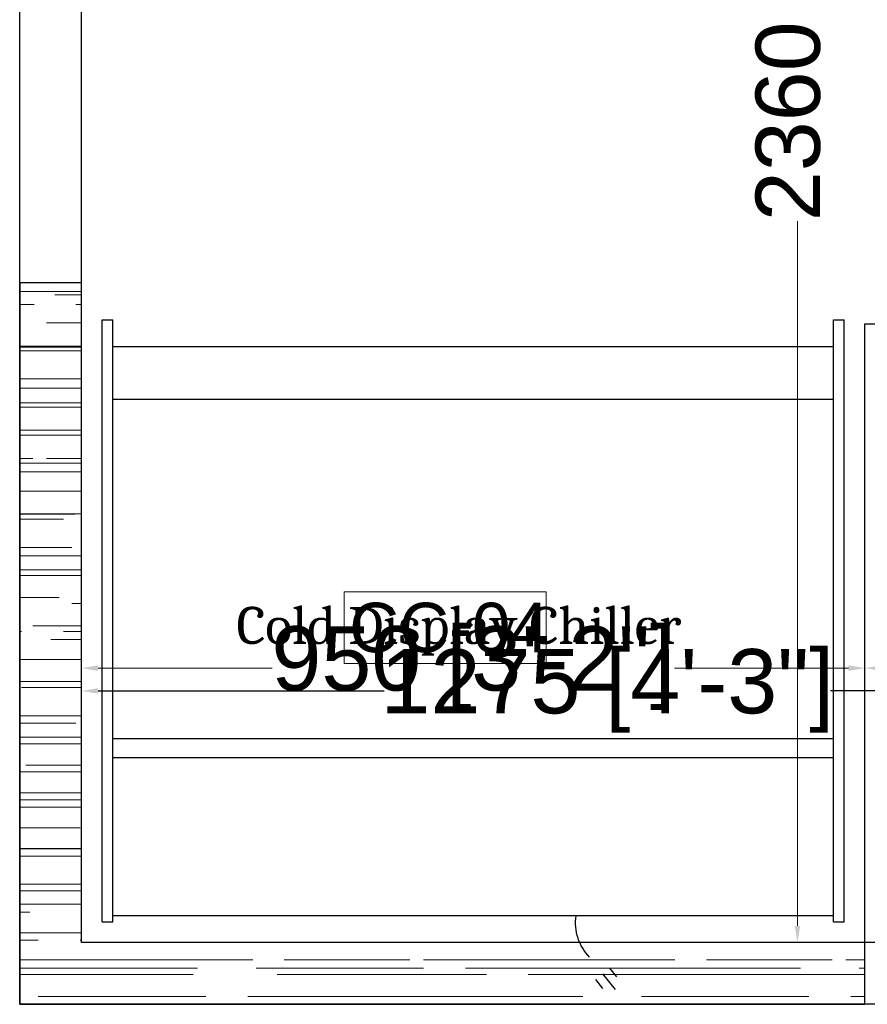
# Model space of a CAD drawing. Header units: millimetres. Extents: x 3351592 to 3400404, y -498420 to -470360.
# Tile 3 of 43: x 3353827 to 3354855, y -482560 to -481366. Entities that reach past the tile are written whole.
import ezdxf

# ---------------------------------------------------------------- set-up
doc = ezdxf.new("R2010")
doc.units = ezdxf.units.MM
doc.header["$LTSCALE"] = 3
doc.header["$MEASUREMENT"] = 0
doc.header["$PDMODE"] = 3
doc.header["$PDSIZE"] = -1
doc.layers.get('0').update_dxf_attribs({"linetype": 'CONTINUOUS'})
doc.layers.get('Defpoints').update_dxf_attribs({"linetype": 'CONTINUOUS'})
for name, color, linetype, lineweight in [('Civil-Wall-Text', 7, 'CONTINUOUS', 0), ('Equip No.', 1, 'CONTINUOUS', 15), ('HATCH', 251, 'CONTINUOUS', 15)]:
    doc.layers.add(name, color=color, linetype=linetype, lineweight=lineweight)
for name, color, linetype in [('ELECTRICAL', 7, 'CONTINUOUS'), ('Equip Name', 7, 'CONTINUOUS'), ('Equipment', 5, 'CONTINUOUS'), ('Partition', 1, 'CONTINUOUS')]:
    doc.layers.add(name, color=color, linetype=linetype)
doc.styles.add('Arial', font='arial.ttf')
doc.styles.add('ROMANT', font='arial.ttf')
doc.styles.get("Standard").update_dxf_attribs({"font": 'arial.ttf'})
doc.dimstyles.new('TFS-Dim', dxfattribs={"dimtxt": 78, "dimasz": 20, "dimexe": 25, "dimexo": 25, "dimgap": 5, "dimtad": 0, "dimdec": 0, "dimzin": 0, "dimdsep": 46, "dimtxsty": 'Standard', "dimcen": 0.09, "dimclrd": 251, "dimclre": 251, "dimclrt": 251, "dimadec": 0, "dimazin": 0, "dimtfac": 1, "dimtdec": 0, "dimtofl": 0, "dimtmove": 0, "dimatfit": 3, "dimldrblk": 'DOT', "dimfxl": 0, "dimtolj": 1, "dimtzin": 0, "dimlwd": -1, "dimlwe": -1, "dimarcsym": 0})

# ---------------------------------------------------------------- blocks, each defined once
blk = doc.blocks.new('A$C0fad1d31')
at = {"layer": 'Equipment'}
for p, q in [((611.3, 780.1), (619.9, 790.7)), ((619.9, 773.2), (635.2, 792.1)), ((628.4, 766.3), (636.9, 776.8)), ((13, 710), (13, -20)), ((13, 710), (26, 710)), ((26, 710), (26, -20)), ((899.9, 710), (913, 710)), ((899.9, 710), (899.9, -20)), ((913, 710), (913, -20)), ((899.9, 702.6), (26, 702.6)), ((26, 510.6), (899.9, 510.6)), ((26, 487.7), (899.9, 487.7)), ((26, 76), (899.9, 76)), ((26, 12.4), (899.9, 12.4)), ((13, -20), (26, -20)), ((899.9, -20), (913, -20))]:
    blk.add_line(p, q, dxfattribs=at)
blk.add_arc((646.8, 711.1), 59.7, 135.5583, 188.148, dxfattribs=at)
blk = doc.blocks.new('*D220')
at = {"layer": 'Civil-Wall-Text', "color": 251, "ltscale": 3}
for p, q in [((3354851.8, -482460), (3354851.8, -482127.3)), ((3356961.7, -482460), (3356961.7, -482127.3)), ((3354871.8, -482152.3), (3355699.5, -482152.3)), ((3356941.7, -482152.3), (3356113.9, -482152.3))]:
    blk.add_line(p, q, dxfattribs=at)
for points in [[(3354871.8, -482149), (3354871.8, -482155.7), (3354851.8, -482152.3)], [(3356941.7, -482149), (3356941.7, -482155.7), (3356961.7, -482152.3)]]:
    blk.add_solid(points, dxfattribs=at)
at = {"layer": 'Defpoints', "color": 0, "ltscale": 3}
for p in [(3354851.8, -482152.3), (3354851.8, -482485), (3356961.7, -482485)]:
    blk.add_point(p, dxfattribs=at)
at = {"layer": 'Civil-Wall-Text', "color": 251, "ltscale": 3, "insert": (3355906.7, -482152.3), "char_height": 78, "attachment_point": 5}
blk.add_mtext("\\A1;2110 [7']", dxfattribs=at)
blk = doc.blocks.new('_Dot')
at = {"color": 0, "linetype": 'ByBlock', "lineweight": -2}
blk.add_line((-0.5, 0), (-1, 0), dxfattribs=at)
at = {"color": 0, "linetype": 'ByBlock', "lineweight": 0, "const_width": 0.5}
blk.add_lwpolyline([(-0.25, 0, 1), (0.25, 0, 1)], format="xyb", close=True, dxfattribs=at)
blk = doc.blocks.new('*D221')
at = {"layer": 'Civil-Wall-Text', "color": 251, "ltscale": 3}
for p, q in [((3353901.8, -482460), (3353901.8, -482127.3)), ((3354851.8, -482460), (3354851.8, -482127.3)), ((3353921.8, -482152.3), (3354132.8, -482152.3)), ((3354831.8, -482152.3), (3354620.8, -482152.3))]:
    blk.add_line(p, q, dxfattribs=at)
for points in [[(3353921.8, -482149), (3353921.8, -482155.7), (3353901.8, -482152.3)], [(3354831.8, -482149), (3354831.8, -482155.7), (3354851.8, -482152.3)]]:
    blk.add_solid(points, dxfattribs=at)
at = {"layer": 'Defpoints', "color": 0, "ltscale": 3}
for p in [(3353901.8, -482152.3), (3353901.8, -482485), (3354851.8, -482485)]:
    blk.add_point(p, dxfattribs=at)
at = {"layer": 'Civil-Wall-Text', "color": 251, "ltscale": 3, "insert": (3354376.8, -482152.3), "char_height": 78, "attachment_point": 5}
blk.add_mtext('\\A1;950 [3\'-2"]', dxfattribs=at)
blk = doc.blocks.new('*D237')
at = {"layer": 'Civil-Wall-Text', "color": 251, "ltscale": 3}
for p, q in [((3354966.7, -480125), (3354745, -480125)), ((3354770, -480145), (3354770, -480999.7)), ((3354770, -482465), (3354770, -481610.3)), ((3354805, -482485), (3354745, -482485))]:
    blk.add_line(p, q, dxfattribs=at)
for points in [[(3354766.7, -480145), (3354773.3, -480145), (3354770, -480125)], [(3354766.7, -482465), (3354773.3, -482465), (3354770, -482485)]]:
    blk.add_solid(points, dxfattribs=at)
at = {"layer": 'Defpoints', "color": 0, "ltscale": 3}
for p in [(3354991.7, -480125), (3354770, -482485), (3354830, -482485)]:
    blk.add_point(p, dxfattribs=at)
at = {"layer": 'Civil-Wall-Text', "color": 251, "ltscale": 3, "insert": (3354770, -481305), "char_height": 78, "attachment_point": 5, "rotation": 90}
blk.add_mtext('\\A1;2360 [7\'-10"]', dxfattribs=at)
blk = doc.blocks.new('*D244')
at = {"layer": 'Defpoints', "color": 0, "ltscale": 3}
for p in [(3355177, -482180), (3355177, -482323.3), (3353901.8, -482390)]:
    blk.add_point(p, dxfattribs=at)
at = {"layer": 'ELECTRICAL', "color": 251, "ltscale": 3}
for p, q in [((3353901.8, -482365), (3353901.8, -482155)), ((3355177, -482298.3), (3355177, -482155)), ((3353921.8, -482180), (3354268.7, -482180)), ((3355157, -482180), (3354810, -482180))]:
    blk.add_line(p, q, dxfattribs=at)
for points in [[(3353921.8, -482176.7), (3353921.8, -482183.3), (3353901.8, -482180)], [(3355157, -482176.7), (3355157, -482183.3), (3355177, -482180)]]:
    blk.add_solid(points, dxfattribs=at)
at = {"layer": 'ELECTRICAL', "color": 251, "ltscale": 3, "insert": (3354539.4, -482180), "char_height": 78, "attachment_point": 5}
blk.add_mtext('\\A1;1275 [4\'-3"]', dxfattribs=at)

msp = doc.modelspace()

# ---------------------------------------------------------------- hatches: boundary and pattern name
at = {"layer": 'HATCH'}
h = msp.add_hatch(dxfattribs=at)
h.set_pattern_fill('AR-RROOF', color=256, scale=2)
h.set_pattern_definition([(0, (3349749.597, -478815.717), (111.76, 50.8), [762, -101.6, 254, -50.8]), (0, (3349817.16, -478790.32), (-50.8, 67.564), [152.4, -16.764, 304.8, -38.1]), (0, (3349774.997, -478772.537), (264.16, 34.036), [406.4, -71.12, 203.2, -50.8])])
h.paths.add_polyline_path([(3353901.8, -482485), (3353901.8, -481685), (3353826.8, -481685), (3353826.8, -482560), (3354851.8, -482560), (3354851.8, -482485)])

# ---------------------------------------------------------------- linework, layer by layer
at = {"layer": 'Equip No.'}
msp.add_lwpolyline([(3354220.4, -482146.9), (3354465.1, -482146.9), (3354465.1, -482059.8), (3354220.4, -482059.8)], close=True, dxfattribs=at)
at = {"layer": 'Equipment', "color": 32, "lineweight": -3}
msp.add_lwpolyline([(3354851.8, -481735), (3356961.7, -481735), (3356961.7, -482560), (3354851.8, -482560)], close=True, dxfattribs=at)
at = {"layer": 'Partition'}
for points in [[(3357036.7, -481710), (3357036.7, -482560), (3353826.8, -482560), (3353826.8, -480050), (3357036.7, -480050), (3357036.7, -480876.9)], [(3356961.7, -481529.4), (3356961.7, -482485), (3353901.8, -482485), (3353901.8, -480125), (3356961.7, -480125), (3356961.7, -480876.9)]]:
    msp.add_lwpolyline(points, dxfattribs=at)
msp.add_lwpolyline([(3353826.8, -482560), (3354851.8, -482560), (3354851.8, -482485), (3353901.8, -482485), (3353901.8, -481685), (3353826.8, -481685)], close=True, dxfattribs=at)

# ---------------------------------------------------------------- block references
at = {"layer": 'Equipment', "xscale": -1, "rotation": 180}
msp.add_blockref('A$C0fad1d31', (3353913.8, -481750), dxfattribs=at)

# ---------------------------------------------------------------- texts
at = {"layer": 'Equip Name', "insert": (3354089.7, -482137.8), "char_height": 45, "attachment_point": 7, "style": 'ROMANT'}
msp.add_mtext_dynamic_manual_height_columns('\\pt630;{\\fCambria|b0|i0|c0|p18;Cold Display Chiller}', width=676.369, gutter_width=12.5, heights=[0], dxfattribs=at)
at = {"layer": 'Equip No.', "color": 7, "insert": (3353973.7, -482133.9, 1117.4), "char_height": 60, "attachment_point": 7, "style": 'Arial'}
msp.add_mtext_dynamic_manual_height_columns('{\\W5.42529;  }CC-04', width=739.357, gutter_width=15, heights=[46.5], dxfattribs=at)

# ---------------------------------------------------------------- dimensions: what is measured, and where the dimension line sits
at = {"layer": 'Civil-Wall-Text', "ltscale": 3}
dim = msp.add_linear_dim(base=(3354770, -482485), p1=(3354991.7, -480125), p2=(3354830, -482485), angle=90, dimstyle='TFS-Dim', dxfattribs=at)
dim.commit()
dim.dimension.update_dxf_attribs({"geometry": '*D237', "text_midpoint": (3354770, -481305)})
for base, p1, p2, picture, middle in [((3353901.8, -482152.3), (3354851.8, -482485), (3353901.8, -482485), '*D221', (3354376.8, -482152.3)), ((3354851.8, -482152.3), (3356961.7, -482485), (3354851.8, -482485), '*D220', (3355906.7, -482152.3))]:
    dim = msp.add_linear_dim(base=base, p1=p1, p2=p2, dimstyle='TFS-Dim', dxfattribs=at)
    dim.commit()
    dim.dimension.update_dxf_attribs({"geometry": picture, "text_midpoint": middle})
at = {"layer": 'ELECTRICAL', "ltscale": 3}
dim = msp.add_linear_dim(base=(3355177, -482180), p1=(3353901.8, -482390), p2=(3355177, -482323.3), dimstyle='TFS-Dim', dxfattribs=at)
dim.commit()
dim.dimension.update_dxf_attribs({"geometry": '*D244', "text_midpoint": (3354539.4, -482180)})

doc.saveas('drawing.dxf')
